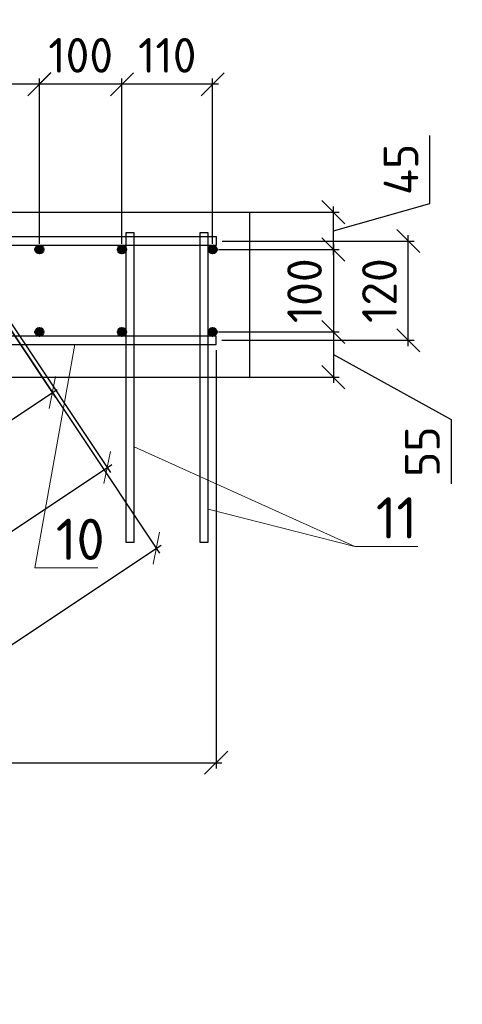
# Model space of a CAD drawing. Header units: millimetres. Extents: x 125896 to 2572636, y -120305 to 130347.
# Tile 20 of 256: x 321130 to 323814, y -103403 to -97434. Entities that reach past the tile are written whole.
import ezdxf

# ---------------------------------------------------------------- set-up
doc = ezdxf.new("R2010")
doc.units = ezdxf.units.MM
doc.linetypes.add('CENTER', pattern=[2, 1.25, -0.25, 0.25, -0.25])
for name, color, linetype, lineweight in [('Арматура', 152, 'Continuous', 40), ('ОСИ', 7, 'CENTER', 15), ('Столовая Двери и окна', 7, 'Continuous', 15)]:
    doc.layers.add(name, color=color, linetype=linetype, lineweight=lineweight)
doc.layers.add('Столовая - обозначения', color=7, linetype='Continuous')
doc.styles.get("Standard").update_dxf_attribs({"font": 'isocpeur.ttf'})
doc.styles.add('ГОСТ', font='isocpeur.ttf')
doc.dimstyles.new('Осевые', dxfattribs={"dimscale": 0.7, "dimtxt": 450, "dimasz": 400, "dimexe": 100, "dimexo": 100, "dimgap": 100, "dimtad": 1, "dimdec": 0, "dimzin": 0, "dimdsep": 46, "dimtxsty": 'Standard', "dimblk": 'OBLIQUE', "dimcen": 9, "dimdle": 100, "dimazin": 0, "dimtm": 1e-09, "dimtfac": 1, "dimtdec": 0, "dimtofl": 0, "dimtmove": 0, "dimatfit": 3, "dimfxl": 1, "dimtolj": 1, "dimtzin": 0, "dimarcsym": 0})

# ---------------------------------------------------------------- blocks, each defined once
blk = doc.blocks.new('_OBLIQUE')
at = {"color": 0, "linetype": 'ByBlock'}
blk.add_line((-0.5, -0.5), (0.5, 0.5), dxfattribs=at)
blk = doc.blocks.new('*D901')
at = {"layer": 'Defpoints', "color": 0, "linetype": 'ByBlock', "lineweight": 20, "ltscale": 13, "transparency": 16777216}
for p in [(321040.7, -99219.5, -900), (321660.6, -100149.3), (299149.5, -113813.7, -900)]:
    blk.add_point(p, dxfattribs=at)
at = {"layer": 'ОСИ', "color": 0, "linetype": 'ByBlock', "lineweight": -2, "ltscale": 13, "transparency": 16777216}
for p, q in [((321060.1, -99248.6), (321680, -100178.4)), ((299740.2, -114762.9), (321689.7, -100129.9)), ((299168.9, -113842.8), (299788.7, -114772.6))]:
    blk.add_line(p, q, dxfattribs=at)
at = {"layer": 'ОСИ', "color": 0, "linetype": 'ByBlock', "lineweight": -2, "ltscale": 13, "transparency": 16777216, "xscale": 140, "yscale": 140, "zscale": 140}
for p, rotation in [((321660.6, -100149.3), 33.69006752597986), ((299769.3, -114743.5), 213.6900675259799)]:
    blk.add_blockref('_OBLIQUE', p, dxfattribs=dict(at, rotation=rotation))
at = {"layer": 'ОСИ', "color": 0, "linetype": 'ByBlock', "ltscale": 13, "transparency": 16777216, "insert": (310617.9, -107300.8), "char_height": 210, "attachment_point": 5, "rotation": 33.69007}
blk.add_mtext('\\A1;5262', dxfattribs=at)
blk = doc.blocks.new('*D902')
at = {"layer": 'Defpoints', "color": 0, "linetype": 'ByBlock', "lineweight": 20, "ltscale": 13, "transparency": 16777216}
for p in [(320728.2, -98792.8, -995.9), (321958.5, -100638.3), (298171.3, -113830.7, -995.9)]:
    blk.add_point(p, dxfattribs=at)
at = {"layer": 'ОСИ', "color": 0, "linetype": 'ByBlock', "lineweight": -2, "ltscale": 13, "transparency": 16777216}
for p, q in [((320747.6, -98822), (321977.9, -100667.4)), ((299372.5, -115695.6), (321987.7, -100618.9)), ((298190.8, -113859.9), (299421.1, -115705.3))]:
    blk.add_line(p, q, dxfattribs=at)
at = {"layer": 'ОСИ', "color": 0, "linetype": 'ByBlock', "lineweight": -2, "ltscale": 13, "transparency": 16777216, "xscale": 140, "yscale": 140, "zscale": 140}
for p, rotation in [((321958.5, -100638.3), 33.69006752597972), ((299401.7, -115676.2), 213.6900675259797)]:
    blk.add_blockref('_OBLIQUE', p, dxfattribs=dict(at, rotation=rotation))
at = {"layer": 'ОСИ', "color": 0, "linetype": 'ByBlock', "ltscale": 13, "transparency": 16777216, "insert": (310583, -108011.7), "char_height": 210, "attachment_point": 5, "rotation": 33.69007}
blk.add_mtext('\\A1;5422', dxfattribs=at)
blk = doc.blocks.new('*D875')
at = {"layer": 'Defpoints', "color": 0, "linetype": 'ByBlock', "lineweight": 20, "ltscale": 13, "transparency": 16777216}
for p in [(321042.9, -99267.1, 95.9), (321328.2, -99695.2), (320292.9, -99767.1, 95.9)]:
    blk.add_point(p, dxfattribs=at)
at = {"layer": 'ОСИ', "color": 0, "linetype": 'ByBlock', "lineweight": -2, "ltscale": 13, "transparency": 16777216}
for p, q in [((321062.3, -99296.2), (321347.6, -99724.3)), ((320549.1, -100214.6), (321357.3, -99675.7)), ((320312.3, -99796.2), (320597.6, -100224.3))]:
    blk.add_line(p, q, dxfattribs=at)
at = {"layer": 'ОСИ', "color": 0, "linetype": 'ByBlock', "lineweight": -2, "ltscale": 13, "transparency": 16777216, "xscale": 140, "yscale": 140, "zscale": 140}
for p, rotation in [((321328.2, -99695.2), 33.69006752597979), ((320578.2, -100195.2), 213.6900675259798)]:
    blk.add_blockref('_OBLIQUE', p, dxfattribs=dict(at, rotation=rotation))
at = {"layer": 'ОСИ', "color": 0, "linetype": 'ByBlock', "ltscale": 13, "transparency": 16777216, "insert": (320856.2, -99799.6), "char_height": 210, "attachment_point": 5, "rotation": 33.69007}
blk.add_mtext('\\A1;180', dxfattribs=at)
blk = doc.blocks.new('*D891')
at = {"layer": 'Defpoints', "color": 0, "linetype": 'ByBlock', "lineweight": 20, "ltscale": 13, "transparency": 16777216}
for p in [(322299.8, -98827.5), (322299.8, -99327.5), (323032.3, -99327.5)]:
    blk.add_point(p, dxfattribs=at)
at = {"layer": 'ОСИ', "color": 0, "linetype": 'ByBlock', "lineweight": -2, "ltscale": 13, "transparency": 16777216}
for p, q in [((322334.8, -98827.5), (323067.3, -98827.5)), ((323032.3, -98792.5), (323032.3, -99362.5)), ((322334.8, -99327.5), (323067.3, -99327.5))]:
    blk.add_line(p, q, dxfattribs=at)
at = {"layer": 'ОСИ', "color": 0, "linetype": 'ByBlock', "lineweight": -2, "ltscale": 13, "transparency": 16777216, "xscale": 140, "yscale": 140, "zscale": 140}
for p, rotation in [((323032.3, -98827.5), 90), ((323032.3, -99327.5), 270)]:
    blk.add_blockref('_OBLIQUE', p, dxfattribs=dict(at, rotation=rotation))
at = {"layer": 'ОСИ', "color": 0, "linetype": 'ByBlock', "ltscale": 13, "transparency": 16777216, "insert": (322857.3, -99077.5), "char_height": 210, "attachment_point": 5, "rotation": 90}
blk.add_mtext('\\A1;100', dxfattribs=at)
blk = doc.blocks.new('*D847')
at = {"layer": 'Defpoints', "color": 0, "linetype": 'ByBlock', "lineweight": 20, "ltscale": 13, "transparency": 16777216}
for p in [(322299.8, -98601.3), (323032.3, -98601.3), (322299.8, -98827.5)]:
    blk.add_point(p, dxfattribs=at)
at = {"layer": 'ОСИ', "color": 0, "linetype": 'ByBlock', "lineweight": -2, "ltscale": 13, "transparency": 16777216}
for p, q in [((323616.9, -98548.4), (323616.9, -98135.4)), ((322334.8, -98601.3), (323067.3, -98601.3)), ((323032.3, -98714.4), (323616.9, -98548.4)), ((323032.3, -98862.5), (323032.3, -98566.3)), ((322334.8, -98827.5), (323067.3, -98827.5))]:
    blk.add_line(p, q, dxfattribs=at)
at = {"layer": 'ОСИ', "color": 0, "linetype": 'ByBlock', "lineweight": -2, "ltscale": 13, "transparency": 16777216, "xscale": 140, "yscale": 140, "zscale": 140}
for p, rotation in [((323032.3, -98601.3), 90), ((323032.3, -98827.5), 270)]:
    blk.add_blockref('_OBLIQUE', p, dxfattribs=dict(at, rotation=rotation))
at = {"layer": 'ОСИ', "color": 0, "linetype": 'ByBlock', "ltscale": 13, "transparency": 16777216, "insert": (323441.9, -98341.9), "char_height": 210, "attachment_point": 5, "rotation": 90}
blk.add_mtext('\\A1;45', dxfattribs=at)
blk = doc.blocks.new('*D848')
at = {"layer": 'Defpoints', "color": 0, "linetype": 'ByBlock', "lineweight": 20, "ltscale": 13, "transparency": 16777216}
for p in [(322299.8, -99327.5), (322299.8, -99601.3), (323032.1, -99601.3)]:
    blk.add_point(p, dxfattribs=at)
at = {"layer": 'ОСИ', "color": 0, "linetype": 'ByBlock', "lineweight": -2, "ltscale": 13, "transparency": 16777216}
for p, q in [((323032.1, -99292.5), (323032.1, -99636.3)), ((322334.8, -99327.5), (323067.1, -99327.5)), ((323032.1, -99464.4), (323746.9, -99857)), ((322334.8, -99601.3), (323067.1, -99601.3)), ((323746.9, -99857), (323746.9, -100249))]:
    blk.add_line(p, q, dxfattribs=at)
at = {"layer": 'ОСИ', "color": 0, "linetype": 'ByBlock', "lineweight": -2, "ltscale": 13, "transparency": 16777216, "xscale": 140, "yscale": 140, "zscale": 140}
for p, rotation in [((323032.1, -99327.5), 90), ((323032.1, -99601.3), 270)]:
    blk.add_blockref('_OBLIQUE', p, dxfattribs=dict(at, rotation=rotation))
at = {"layer": 'ОСИ', "color": 0, "linetype": 'ByBlock', "ltscale": 13, "transparency": 16777216, "insert": (323571.9, -100053), "char_height": 210, "attachment_point": 5, "rotation": 90}
blk.add_mtext('\\A1;55', dxfattribs=at)
blk = doc.blocks.new('*D892')
at = {"layer": 'Defpoints', "color": 0, "linetype": 'ByBlock', "lineweight": 20, "ltscale": 13, "transparency": 16777216}
for p in [(322323.6, -98776.3), (323486.1, -98776.3), (322321.2, -99377.5)]:
    blk.add_point(p, dxfattribs=at)
at = {"layer": 'ОСИ', "color": 0, "linetype": 'ByBlock', "lineweight": -2, "ltscale": 13, "transparency": 16777216}
for p, q in [((322358.6, -98776.3), (323521.1, -98776.3)), ((323486.1, -99412.5), (323486.1, -98741.3)), ((322356.2, -99377.5), (323521.1, -99377.5))]:
    blk.add_line(p, q, dxfattribs=at)
at = {"layer": 'ОСИ', "color": 0, "linetype": 'ByBlock', "lineweight": -2, "ltscale": 13, "transparency": 16777216, "xscale": 140, "yscale": 140, "zscale": 140}
for p, rotation in [((323486.1, -98776.3), 90), ((323486.1, -99377.5), 270)]:
    blk.add_blockref('_OBLIQUE', p, dxfattribs=dict(at, rotation=rotation))
at = {"layer": 'ОСИ', "color": 0, "linetype": 'ByBlock', "ltscale": 13, "transparency": 16777216, "insert": (323311.1, -99076.9), "char_height": 210, "attachment_point": 5, "rotation": 90}
blk.add_mtext('\\A1;120', dxfattribs=at)
blk = doc.blocks.new('*D893')
at = {"layer": 'Defpoints', "color": 0, "linetype": 'ByBlock', "lineweight": 20, "ltscale": 13, "transparency": 16777216}
for p in [(321749.8, -97825.5), (321749.8, -98827.5), (322299.8, -98827.5)]:
    blk.add_point(p, dxfattribs=at)
at = {"layer": 'ОСИ', "color": 0, "linetype": 'ByBlock', "lineweight": -2, "ltscale": 13, "transparency": 16777216}
for p, q in [((322334.8, -97825.5), (321714.8, -97825.5)), ((321749.8, -98792.5), (321749.8, -97790.5)), ((322299.8, -98792.5), (322299.8, -97790.5))]:
    blk.add_line(p, q, dxfattribs=at)
at = {"layer": 'ОСИ', "color": 0, "linetype": 'ByBlock', "lineweight": -2, "ltscale": 13, "transparency": 16777216, "xscale": 140, "yscale": 140, "zscale": 140, "rotation": 180}
blk.add_blockref('_OBLIQUE', (321749.8, -97825.5), dxfattribs=at)
at = {"layer": 'ОСИ', "color": 0, "linetype": 'ByBlock', "lineweight": -2, "ltscale": 13, "transparency": 16777216, "xscale": 140, "yscale": 140, "zscale": 140}
blk.add_blockref('_OBLIQUE', (322299.8, -97825.5), dxfattribs=at)
at = {"layer": 'ОСИ', "color": 0, "linetype": 'ByBlock', "ltscale": 13, "transparency": 16777216, "insert": (322024.8, -97650.5), "char_height": 210, "attachment_point": 5}
blk.add_mtext('\\A1;110', dxfattribs=at)
blk = doc.blocks.new('*D894')
at = {"layer": 'Defpoints', "color": 0, "linetype": 'ByBlock', "lineweight": 20, "ltscale": 13, "transparency": 16777216}
for p in [(321249.8, -97825.5), (321249.8, -98827.5), (321749.8, -98827.5)]:
    blk.add_point(p, dxfattribs=at)
at = {"layer": 'ОСИ', "color": 0, "linetype": 'ByBlock', "lineweight": -2, "ltscale": 13, "transparency": 16777216}
for p, q in [((321784.8, -97825.5), (321214.8, -97825.5)), ((321249.8, -98792.5), (321249.8, -97790.5)), ((321749.8, -98792.5), (321749.8, -97790.5))]:
    blk.add_line(p, q, dxfattribs=at)
at = {"layer": 'ОСИ', "color": 0, "linetype": 'ByBlock', "lineweight": -2, "ltscale": 13, "transparency": 16777216, "xscale": 140, "yscale": 140, "zscale": 140, "rotation": 180}
blk.add_blockref('_OBLIQUE', (321249.8, -97825.5), dxfattribs=at)
at = {"layer": 'ОСИ', "color": 0, "linetype": 'ByBlock', "lineweight": -2, "ltscale": 13, "transparency": 16777216, "xscale": 140, "yscale": 140, "zscale": 140}
blk.add_blockref('_OBLIQUE', (321749.8, -97825.5), dxfattribs=at)
at = {"layer": 'ОСИ', "color": 0, "linetype": 'ByBlock', "ltscale": 13, "transparency": 16777216, "insert": (321499.8, -97650.5), "char_height": 210, "attachment_point": 5}
blk.add_mtext('\\A1;100', dxfattribs=at)
blk = doc.blocks.new('*D849')
at = {"layer": 'Defpoints', "color": 0, "linetype": 'ByBlock', "lineweight": 20, "ltscale": 13, "transparency": 16777216}
for p in [(319999.8, -97825.3), (319999.8, -98836.3), (321249.8, -98827.5)]:
    blk.add_point(p, dxfattribs=at)
at = {"layer": 'ОСИ', "color": 0, "linetype": 'ByBlock', "lineweight": -2, "ltscale": 13, "transparency": 16777216}
for p, q in [((321284.8, -97825.3), (319964.8, -97825.3)), ((319999.8, -98801.3), (319999.8, -97790.3)), ((321249.8, -98792.5), (321249.8, -97790.3))]:
    blk.add_line(p, q, dxfattribs=at)
at = {"layer": 'ОСИ', "color": 0, "linetype": 'ByBlock', "lineweight": -2, "ltscale": 13, "transparency": 16777216, "xscale": 140, "yscale": 140, "zscale": 140, "rotation": 180}
blk.add_blockref('_OBLIQUE', (319999.8, -97825.3), dxfattribs=at)
at = {"layer": 'ОСИ', "color": 0, "linetype": 'ByBlock', "lineweight": -2, "ltscale": 13, "transparency": 16777216, "xscale": 140, "yscale": 140, "zscale": 140}
blk.add_blockref('_OBLIQUE', (321249.8, -97825.3), dxfattribs=at)
at = {"layer": 'ОСИ', "color": 0, "linetype": 'ByBlock', "ltscale": 13, "transparency": 16777216, "insert": (320624.8, -97650.3), "char_height": 210, "attachment_point": 5}
blk.add_mtext('\\A1;250', dxfattribs=at)
blk = doc.blocks.new('*D895')
at = {"layer": 'Defpoints', "color": 0, "linetype": 'ByBlock', "lineweight": 20, "ltscale": 13, "transparency": 16777216}
for p in [(319173.6, -99402.5), (322321.2, -99402.5), (322321.2, -101938.8)]:
    blk.add_point(p, dxfattribs=at)
at = {"layer": 'ОСИ', "color": 0, "linetype": 'ByBlock', "lineweight": -2, "ltscale": 13, "transparency": 16777216}
for p, q in [((319173.6, -99437.5), (319173.6, -101973.8)), ((322321.2, -99437.5), (322321.2, -101973.8)), ((319138.6, -101938.8), (322356.2, -101938.8))]:
    blk.add_line(p, q, dxfattribs=at)
at = {"layer": 'ОСИ', "color": 0, "linetype": 'ByBlock', "lineweight": -2, "ltscale": 13, "transparency": 16777216, "xscale": 140, "yscale": 140, "zscale": 140, "rotation": 180}
blk.add_blockref('_OBLIQUE', (319173.6, -101938.8), dxfattribs=at)
at = {"layer": 'ОСИ', "color": 0, "linetype": 'ByBlock', "lineweight": -2, "ltscale": 13, "transparency": 16777216, "xscale": 140, "yscale": 140, "zscale": 140}
blk.add_blockref('_OBLIQUE', (322321.2, -101938.8), dxfattribs=at)
at = {"layer": 'ОСИ', "color": 0, "linetype": 'ByBlock', "ltscale": 13, "transparency": 16777216, "insert": (320747.4, -101763.8), "char_height": 210, "attachment_point": 5}
blk.add_mtext('\\A1;630', dxfattribs=at)

msp = doc.modelspace()

# ---------------------------------------------------------------- hatches: boundary and pattern name
at = {"layer": 'Арматура'}
h = msp.add_hatch(color=256, dxfattribs=at)
edge = h.paths.add_edge_path()
edge.add_arc((321249.8, -98827.5), 25, 0, 360)
h = msp.add_hatch(color=256, dxfattribs=at)
edge = h.paths.add_edge_path()
edge.add_arc((321749.8, -98827.5), 25, 0, 360)
h = msp.add_hatch(color=256, dxfattribs=at)
edge = h.paths.add_edge_path()
edge.add_arc((322299.8, -98827.5), 25, 0, 360)
h = msp.add_hatch(color=256, dxfattribs=at)
edge = h.paths.add_edge_path()
edge.add_arc((321249.8, -99327.5), 25, 0, 360)
h = msp.add_hatch(color=256, dxfattribs=at)
edge = h.paths.add_edge_path()
edge.add_arc((321749.8, -99327.5), 25, 0, 360)
h = msp.add_hatch(color=256, dxfattribs=at)
edge = h.paths.add_edge_path()
edge.add_arc((322299.8, -99327.5), 25, 0, 360)

# ---------------------------------------------------------------- linework, layer by layer
for centre in [(321249.8, -98827.5), (321749.8, -98827.5), (322299.8, -98827.5), (321249.8, -99327.5), (321749.8, -99327.5), (322299.8, -99327.5)]:
    msp.add_circle(centre, 25, dxfattribs=at)
at = {"layer": 'Столовая Двери и окна', "color": 18, "lineweight": 30, "true_color": 0x000000}
for p in [(322523.6, -98601.3), (320873.6, -99601.3, -1170)]:
    msp.add_line(p, (322523.6, -99601.3), dxfattribs=at)
at = {"layer": 'Столовая Двери и окна', "color": 18, "lineweight": 20, "true_color": 0x000000}
for p, q in [((321220.9, -100757.7), (321463.8, -99402.5)), ((321823.6, -100023.9), (323161.1, -100627.7)), ((322272.5, -100402.1), (323161.1, -100627.7)), ((323161.1, -100627.7), (323544.8, -100627.7)), ((321220.9, -100757.7), (321604.7, -100757.7))]:
    msp.add_line(p, q, dxfattribs=at)
at = {"layer": 'Столовая Двери и окна', "color": 18, "lineweight": 30, "true_color": 0x000000}
msp.add_lwpolyline([(310023.6, -104601.3), (311523.6, -104601.3), (311523.6, -103601.3), (313023.6, -103601.3), (313023.6, -102601.3), (314523.6, -102601.3), (314523.6, -101601.3), (316023.6, -101601.3), (316023.6, -100601.3), (317523.6, -100601.3), (317523.6, -99601.3), (319023.6, -99601.3), (319023.6, -98601.3), (320523.6, -98601.3), (320523.6, -98601.3), (322523.6, -98601.3)], dxfattribs=at)
at = {"layer": 'Столовая Двери и окна', "color": 146, "lineweight": 30, "true_color": 0x105689}
for points in [[(319268.1, -98801.3), (322323.6, -98801.3), (322323.6, -98751.3), (319233.7, -98751.3), (319233.7, -98751.3), (319233.7, -98751.3)], [(319173.6, -99402.5), (322321.2, -99402.5), (322321.2, -99352.5), (319173.6, -99352.5)]]:
    msp.add_lwpolyline(points, dxfattribs=at)
at = {"layer": 'Столовая Двери и окна', "color": 5, "lineweight": 30}
for points in [[(321823.6, -98726.3), (321773.6, -98726.3), (321773.6, -100601.3), (321823.6, -100601.3)], [(322272.5, -98726.3), (322222.5, -98726.3), (322222.5, -100601.3), (322272.5, -100601.3)]]:
    msp.add_lwpolyline(points, close=True, dxfattribs=at)

# ---------------------------------------------------------------- texts
at = {"insert": (226281.3, -87218.1), "char_height": 250, "attachment_point": 1, "style": 'ГОСТ'}
msp.add_mtext_dynamic_manual_height_columns('\\A1;\\pi9384.38;{\\H1.5152x;\\P\\pi1250;Общие указания\\P\\pi250;}1.^IРабочая документация разработана в соответствии с заданием на проектирование, требованиями действующих технических регламентов, стандартов, сводов правил и других документов, содержащих установленные требования.\\P2.^IРабочая документация выполнена в соответствии со следующими нормативными и техническими документами:\\P-^IСП 20.13330.2016 "Нагрузки и Воздействия";\\P-^IСП 63.13330.2012 "Бетонные и железобетонные конструкции. Основные положения";\\P-^IСП 22.13330.2016 "Основания зданий и сооружений";\\P-^IСП 45.13330.2012 "Земляные сооружения, основания и фундаменты".\\P3.   За относительную отметку 0,000 принята отметка чистого пола первого этажа.\\P4.^IПеречень видов работ, для которых необходимо составлять акты освидетельствования скрытых работ:\\P-^Iармирование конструкций;\\P-^Iосвидетельствование опалубки перед бетонированием;\\P-^Iвыполнение сварочных работ;\\P-^Iотбор контрольных проб бетона;\\P-^Iсоответствие законченных железобетонных конструкций проекту с отображением качества работ;\\P-^Iустройство монолитных конструкций, выполняемых в зимнее время;  \\P\\pi0;  -    устройство гидроизоляции;\\P\\pi250;-^Iуплотнение грунтов и обратную засыпку.\\PЗапрещается выполнение последующих работ при отсутствии актов освидетельствования предшествующих скрытых работ во всех случаях.\\P\\pi0;        5. Проект рассчитан на производство работ в период положительных температур. В случае выполнения работ при отрицательных температурах необходимо выполнять требования СНиП часть 3 по производству работ и ППР.\\P        6. При минимальной температуре воздуха до минус 15°С допускается: выдерживание бетона в конструкции методом термоса, при предварительном разогреве бетонной смеси, форсированный электроразогрев бетона в конструкции с повторным уплотнением.\\P\\pi250;При минимальной температуре воздуха до минус 25°С допускается: обогрев бетона в греющей опалубке с помощью низкотемпературных электронагревателей, электродный сквозной прогрев бетона, электрообогрев с помощью греющего провода.\\P\\pi0;7. При отрицательной температуре воздуха уплотнение грунта обратной засыпки в траншеях должно \\Pосуществляться до достижения коэффициента уплотнения 0,98. \\PВремя уплотнения грунта в зависимости от температуры воздуха: \\P\\pi250;-^Iпри t{\\H0.7x;\\So^ ;}-5, 90-120 минут; при t{\\H0.7x;\\So^ ;\\H1.42857x;-10, 60-90 минут; }при t{\\H0.7x;\\So^ ;\\H1.42857x;-20, 40-60 минут; }при t{\\H0.7x;\\So^ ;\\H1.42857x;-30, 20-30 минут;\\P\\pi0;Работы по выполнению насыпей и обратных засыпок при отрицательных температурах должны производить с учетом следующих требований:\\P\\pi250;-^Iподготовку поверхности (основания) насыпи и обратных засыпок следует выполнять с полным удалением снега, льда, промерзшего слоя слабого и пучинистого грунта на всю его глубину;\\P-^Iотсыпку в насыпь и обратные засыпки грунтов необходимо производить при их природной влажности и в талом состоянии с содержанием комьев мерзлого грунта, не превышающим требований, приведенных в приложении М СП 45.13330.2017. Свод правил. Земляные сооружения, основания и фундаменты., и, как правило, на не промерзшие ранее отсыпанные и уплотненные слои. В отдельных случаях при согласовании с автором проекта допускается грунты отсыпать на непучинистые грунты, промерзшие на глубину не более 15 см;\\P-^Iпри пониженной влажности отсыпанных грунтов для их уплотнения следует применять более тяжелое грунтоуплотняющее оборудование; \\P-^Iработы по отсыпке и уплотнению каждого слоя должны выполнять в течение одной рабочей смены; - при выполнении насыпей из глинистых грунтов при обильном снеговыпадении все работы должны быть прекращены; - перерывы в работах по выполнению насыпей и обратных засыпок допускаются только при условиях, что за время перерыва глубина промерзания ранее уплотненных пучинистых грунтов не превысит 15 см или на время перерыва ранее уплотненные грунты утепляются специальными средствами (например, маловлажным рыхлым грунтом, который в последующем удаляется); - все работы по отсыпке грунтов и их уплотнению выполняют с повышенной интенсивностью.}', width=20474.372, gutter_width=5800, heights=[24436.9], dxfattribs=at)
at = {"layer": 'Столовая - обозначения', "lineweight": 25}
for s, p in [('11', (323289.3, -100579.4)), ('10', (321349.1, -100709.4))]:
    msp.add_text(s, height=250, dxfattribs=at).set_placement(p)

# ---------------------------------------------------------------- dimensions: what is measured, and where the dimension line sits
at = {"layer": 'ОСИ', "linetype": 'ByBlock', "ltscale": 13}
for base, p1, p2, picture, middle in [((319999.8, -97825.3), (321249.8, -98827.5), (319999.8, -98836.3), '*D849', (320624.8, -97650.3)), ((321249.8, -97825.5), (321749.8, -98827.5), (321249.8, -98827.5), '*D894', (321499.8, -97650.5)), ((321749.8, -97825.5), (322299.8, -98827.5), (321749.8, -98827.5), '*D893', (322024.8, -97650.5)), ((322321.2, -101938.8), (319173.6, -99402.5), (322321.2, -99402.5), '*D895', (320747.4, -101763.8))]:
    dim = msp.add_linear_dim(base=base, p1=p1, p2=p2, dimstyle='Осевые', override={"dimtxt": 300, "dimasz": 200, "dimexe": 50, "dimexo": 50, "dimlfac": 0.2, "dimdle": 50, "dimtmove": 1}, dxfattribs=at)
    dim.commit()
    dim.dimension.update_dxf_attribs({"geometry": picture, "text_midpoint": middle})
for base, p1, p2, picture, middle in [((323032.3, -98601.3), (322299.8, -98827.5), (322299.8, -98601.3), '*D847', (323616.9, -98478.4)), ((323032.1, -99601.3), (322299.8, -99327.5), (322299.8, -99601.3), '*D848', (323746.9, -99927))]:
    dim = msp.add_linear_dim(base=base, p1=p1, p2=p2, angle=90, dimstyle='Осевые', override={"dimtxt": 300, "dimasz": 200, "dimexe": 50, "dimexo": 50, "dimlfac": 0.2, "dimdle": 50, "dimtmove": 1}, dxfattribs=at)
    dim.commit()
    dim.dimension.update_dxf_attribs({"geometry": picture, "text_midpoint": middle, "dimtype": 160})
for base, p1, p2, picture, middle in [((323486.1, -98776.3), (322321.2, -99377.5), (322323.6, -98776.3), '*D892', (323311.1, -99076.9)), ((323032.3, -99327.5), (322299.8, -98827.5), (322299.8, -99327.5), '*D891', (322857.3, -99077.5))]:
    dim = msp.add_linear_dim(base=base, p1=p1, p2=p2, angle=90, dimstyle='Осевые', override={"dimtxt": 300, "dimasz": 200, "dimexe": 50, "dimexo": 50, "dimlfac": 0.2, "dimdle": 50, "dimtmove": 1}, dxfattribs=at)
    dim.commit()
    dim.dimension.update_dxf_attribs({"geometry": picture, "text_midpoint": middle})
for p1, p2, distance, picture, middle in [((298171.3, -113830.7, -995.9), (320728.2, -98792.8, -995.9), -2218, '*D902', (310583, -108011.7)), ((299149.5, -113813.7, -900), (321040.7, -99219.5, -900), -1117.5, '*D901', (310617.9, -107300.8)), ((320292.9, -99767.1, 95.9), (321042.9, -99267.1, 95.9), -514.5, '*D875', (320856.2, -99799.6))]:
    dim = msp.add_aligned_dim(p1=p1, p2=p2, distance=distance, dimstyle='Осевые', override={"dimtxt": 300, "dimasz": 200, "dimexe": 50, "dimexo": 50, "dimlfac": 0.2, "dimdle": 50, "dimtmove": 1}, dxfattribs=at)
    dim.commit()
    dim.dimension.update_dxf_attribs({"geometry": picture, "text_midpoint": middle})

doc.saveas('drawing.dxf')
